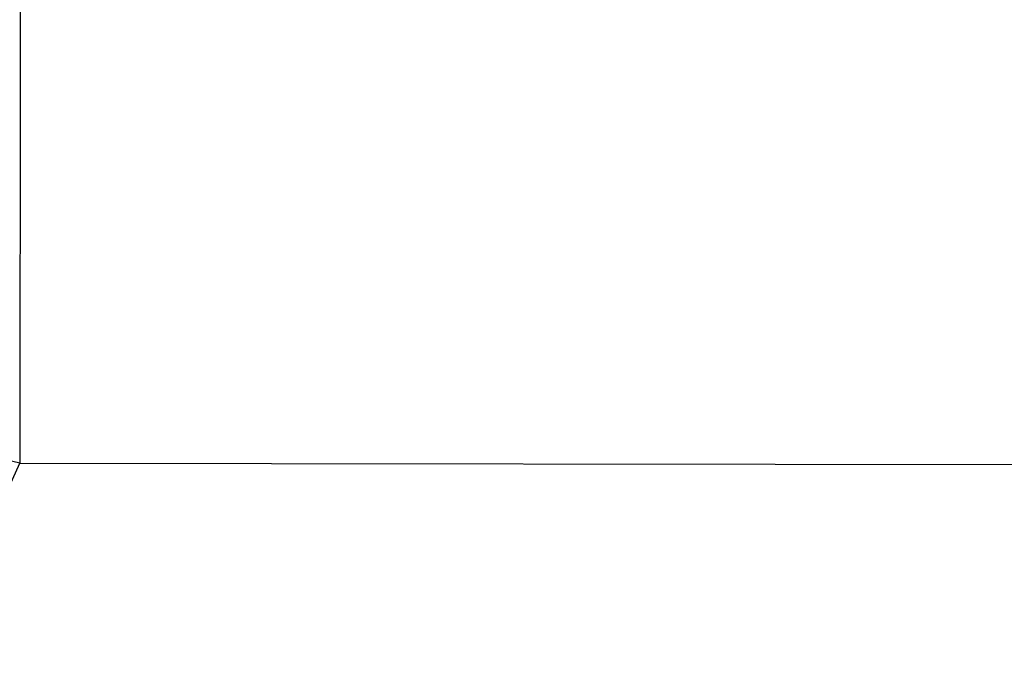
# Model space of a CAD drawing. Header units: millimetres. Extents: x 778 to 1998, y 0 to 125.
# Tile 199 of 256: x 1268.854 to 1269.032, y 14.878 to 14.995. Entities that reach past the tile are written whole.
import ezdxf

# ---------------------------------------------------------------- set-up
doc = ezdxf.new("R2010")
doc.units = ezdxf.units.MM
doc.header["$MEASUREMENT"] = 0
doc.layers.add('Predefinito', color=7, linetype='Continuous', true_color=0x000000)

msp = doc.modelspace()

# ---------------------------------------------------------------- linework, layer by layer
at = {"layer": 'Predefinito'}
msp.add_line((1262.10178, 0, 213), (1268.85442, 14.91463, 210.90389), dxfattribs=at)
for points, degree, knots in [([(1225.27096, 26.56786, -59.96444), (1371.78439, 20.78393, -36.40126), (1518.29782, 15, -12.83808), (1518.29786, 15, -12.83808), (1518.2979, 15, -12.83807)], 2, [143.796971, 143.796971, 143.796971, 483.989475, 483.989475, 483.989563, 483.989563, 483.989563]), ([(1268.85442, 14.91463, 210.90389), (1268.55677, 14.98821, 210.89354), (1268.26265, 15.05808, 210.85669), (1267.82689, 15.15721, 210.76105), (1267.68255, 15.18931, 210.72245), (1267.39569, 15.25161, 210.63169), (1267.25286, 15.28186, 210.57938), (1266.82998, 15.36904, 210.40198), (1266.55891, 15.42171, 210.25815), (1266.04383, 15.51498, 209.92097), (1265.79735, 15.55603, 209.72598), (1265.33805, 15.62433, 209.2859), (1265.12936, 15.65098, 209.0448), (1264.8506, 15.67927, 208.65431), (1264.76329, 15.68677, 208.51915), (1264.60045, 15.69768, 208.23835), (1264.52473, 15.7011, 208.09224), (1264.3201, 15.70484, 207.64579), (1264.21301, 15.69883, 207.33744), (1264.09745, 15.67701, 206.86086), (1264.06634, 15.66755, 206.69891), (1264.02018, 15.64437, 206.37288), (1264.00512, 15.6307, 206.20914), (1263.99803, 15.6151, 206.04613)], 3, [0, 0, 0, 0, 0.000946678, 0.000946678, 0.001420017, 0.001420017, 0.001893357, 0.001893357, 0.002840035, 0.002840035, 0.003786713, 0.003786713, 0.004733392, 0.004733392, 0.005206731, 0.005206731, 0.00568007, 0.00568007, 0.006626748, 0.006626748, 0.007100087, 0.007100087, 0.007573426, 0.007573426, 0.007573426, 0.007573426])]:
    msp.add_open_spline(points, degree=degree, knots=knots, dxfattribs=at)
msp.add_rational_spline([(1268.8584, 17.4908, 207.73866), (1268.85812, 17.6712, 210.51647), (1268.85442, 14.91463, 210.90389)], [1, 0.733042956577, 1], degree=2, dxfattribs=at)
msp.add_open_spline([(1268.85442, 14.91463, 210.90389), (1316.0326, 14.85243, 210.91263), (1363.2108, 14.79185, 210.92114), (1410.38901, 14.74711, 210.92743)], degree=3, dxfattribs=at)

doc.saveas('drawing.dxf')
